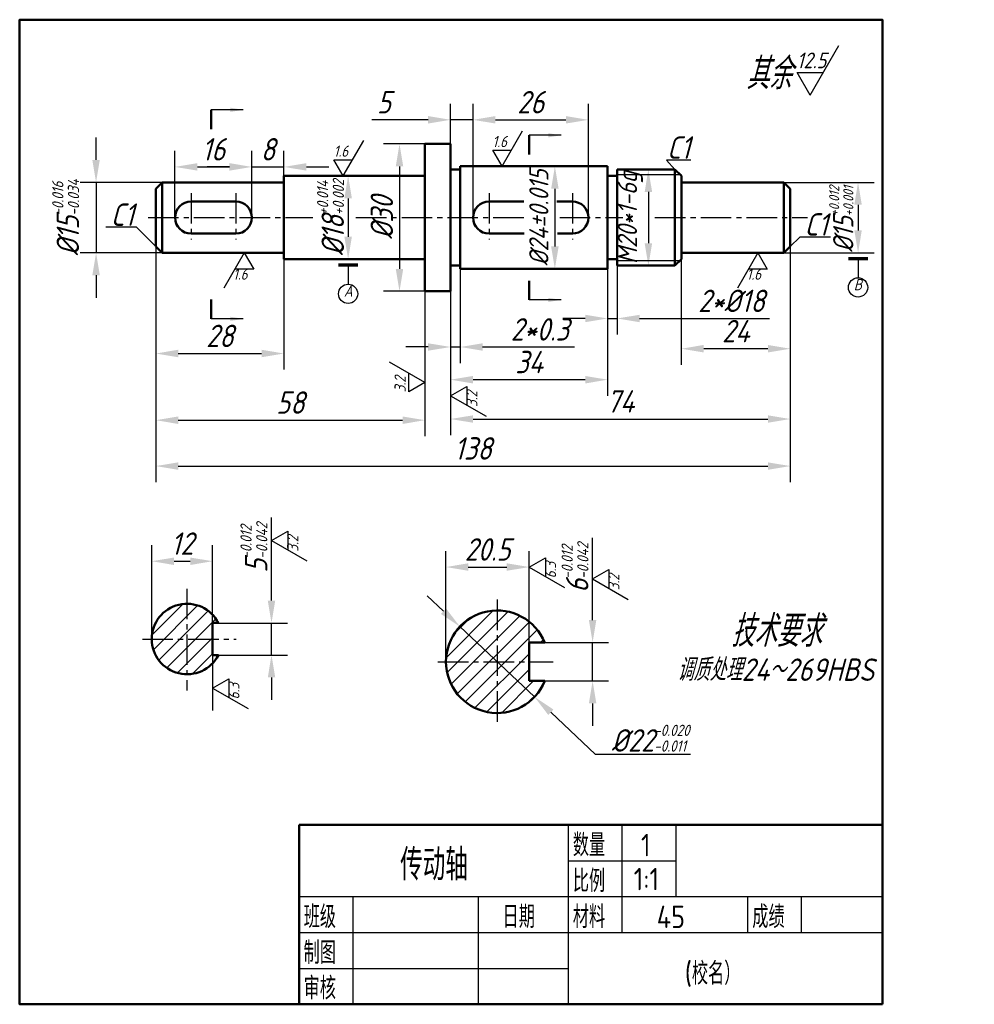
# Model space of a CAD drawing. Header units: millimetres. Extents: x 86 to 235, y 77 to 231.
import ezdxf

# ---------------------------------------------------------------- set-up
doc = ezdxf.new("R2010")
doc.units = ezdxf.units.MM
doc.header["$LTSCALE"] = 0.5
doc.linetypes.add('CENTER2', pattern=[28.575, 19.05, -3.175, 3.175, -3.175])
for name, color, linetype in [('剖面线层', 7, 'Continuous'), ('尺寸层', 221, 'Continuous'), ('符号层', 7, 'Continuous'), ('细实线层', 7, 'Continuous')]:
    doc.layers.add(name, color=color, linetype=linetype)
for name, color, linetype, lineweight in [('文字层', 227, 'Continuous', 20), ('点画线层', 3, 'CENTER2', 25), ('粗实线层', 1, 'Continuous', 50)]:
    doc.layers.add(name, color=color, linetype=linetype, lineweight=lineweight)
doc.styles.add('工程字体（斜）', font='gbeitc.shx', dxfattribs={"bigfont": 'gbcbig.shx'})
doc.styles.add('工程斜体', font='gbeitc.shx', dxfattribs={"bigfont": 'gbcbig.shx'})
doc.styles.add('工程直体', font='gbenor.shx', dxfattribs={"bigfont": 'gbcbig.shx'})
doc.dimstyles.new('gb35', dxfattribs={"dimtxt": 3.5, "dimasz": 3.5, "dimexe": 2.5, "dimexo": 0, "dimgap": 1, "dimtad": 1, "dimdsep": 46, "dimtxsty": '工程字体（斜）', "dimcen": 0, "dimadec": 0, "dimazin": 0, "dimtfac": 1, "dimtmove": 0, "dimatfit": 3, "dimfxl": 0, "dimarcsym": 0})

# ---------------------------------------------------------------- blocks, each defined once
blk = doc.blocks.new('*D35')
at = {"layer": 'Defpoints', "color": 0, "ltscale": 0.5}
for p in [(122.1, 207.57), (110.1, 199.66), (122.1, 199.66)]:
    blk.add_point(p, dxfattribs=at)
at = {"layer": '尺寸层', "color": 0, "lineweight": -2, "ltscale": 0.5}
for p, q in [((110.1, 199.66), (110.1, 210.07)), ((122.1, 199.66), (122.1, 210.07)), ((113.6, 207.57), (118.6, 207.57))]:
    blk.add_line(p, q, dxfattribs=at)
at = {"layer": '尺寸层', "color": 0, "ltscale": 0.5}
for points in [[(113.6, 208.16), (113.6, 206.99), (110.1, 207.57)], [(118.6, 208.16), (118.6, 206.99), (122.1, 207.57)]]:
    blk.add_solid(points, dxfattribs=at)
at = {"layer": '尺寸层', "color": 0, "ltscale": 0.5, "insert": (116.1, 210.32), "char_height": 3.5, "attachment_point": 5, "style": '工程字体（斜）'}
blk.add_mtext('16', dxfattribs=at)
blk = doc.blocks.new('*D36')
at = {"layer": 'Defpoints', "color": 0, "ltscale": 0.5}
for p in [(127.1, 207.57), (127.1, 206.16), (122.1, 199.66)]:
    blk.add_point(p, dxfattribs=at)
at = {"layer": '尺寸层', "color": 0, "lineweight": -2, "ltscale": 0.5}
for p, q in [((122.1, 199.66), (122.1, 210.07)), ((127.1, 206.16), (127.1, 210.07)), ((118.6, 207.57), (115.1, 207.57)), ((122.1, 207.57), (127.1, 207.57)), ((130.6, 207.57), (134.1, 207.57))]:
    blk.add_line(p, q, dxfattribs=at)
at = {"layer": '尺寸层', "color": 0, "ltscale": 0.5}
for points in [[(118.6, 208.16), (118.6, 206.99), (122.1, 207.57)], [(130.6, 208.16), (130.6, 206.99), (127.1, 207.57)]]:
    blk.add_solid(points, dxfattribs=at)
at = {"layer": '尺寸层', "color": 0, "ltscale": 0.5, "insert": (124.6, 210.32), "char_height": 3.5, "attachment_point": 5, "style": '工程字体（斜）'}
blk.add_mtext('8', dxfattribs=at)
blk = doc.blocks.new('*D37')
at = {"layer": 'Defpoints', "color": 0, "ltscale": 0.5}
for p in [(149.1, 211.16), (145.13, 188.16), (149.1, 188.16)]:
    blk.add_point(p, dxfattribs=at)
at = {"layer": '尺寸层', "color": 0, "lineweight": -2, "ltscale": 0.5}
for p, q in [((149.1, 211.16), (142.63, 211.16)), ((145.13, 207.66), (145.13, 191.66)), ((149.1, 188.16), (142.63, 188.16))]:
    blk.add_line(p, q, dxfattribs=at)
at = {"layer": '尺寸层', "color": 0, "ltscale": 0.5}
for points in [[(144.55, 207.66), (145.71, 207.66), (145.13, 211.16)], [(144.55, 191.66), (145.71, 191.66), (145.13, 188.16)]]:
    blk.add_solid(points, dxfattribs=at)
at = {"layer": '尺寸层', "color": 0, "ltscale": 0.5, "insert": (142.38, 199.66), "char_height": 3.5, "attachment_point": 5, "rotation": 90, "style": '工程字体（斜）'}
blk.add_mtext('%%C30', dxfattribs=at)
blk = doc.blocks.new('*D38')
at = {"layer": 'Defpoints', "color": 0, "ltscale": 0.5}
for p in [(156.6, 214.92), (153.1, 211.16), (156.6, 199.66)]:
    blk.add_point(p, dxfattribs=at)
at = {"layer": '尺寸层', "color": 0, "lineweight": -2, "ltscale": 0.5}
for p, q in [((153.1, 211.16), (153.1, 217.42)), ((156.6, 199.66), (156.6, 217.42)), ((149.6, 214.92), (140.79, 214.92)), ((156.6, 214.92), (153.1, 214.92)), ((160.1, 214.92), (163.6, 214.92))]:
    blk.add_line(p, q, dxfattribs=at)
at = {"layer": '尺寸层', "color": 0, "ltscale": 0.5}
for points in [[(149.6, 215.5), (149.6, 214.34), (153.1, 214.92)], [(160.1, 215.5), (160.1, 214.34), (156.6, 214.92)]]:
    blk.add_solid(points, dxfattribs=at)
at = {"layer": '尺寸层', "color": 0, "ltscale": 0.5, "insert": (142.7, 217.67), "char_height": 3.5, "attachment_point": 5, "style": '工程字体（斜）'}
blk.add_mtext('5', dxfattribs=at)
blk = doc.blocks.new('*D39')
at = {"layer": 'Defpoints', "color": 0, "ltscale": 0.5}
for p in [(174.6, 214.92), (156.6, 199.66), (174.6, 199.66)]:
    blk.add_point(p, dxfattribs=at)
at = {"layer": '尺寸层', "color": 0, "lineweight": -2, "ltscale": 0.5}
for p, q in [((156.6, 199.66), (156.6, 217.42)), ((174.6, 199.66), (174.6, 217.42)), ((160.1, 214.92), (171.1, 214.92))]:
    blk.add_line(p, q, dxfattribs=at)
at = {"layer": '尺寸层', "color": 0, "ltscale": 0.5}
for points in [[(160.1, 215.5), (160.1, 214.34), (156.6, 214.92)], [(171.1, 215.5), (171.1, 214.34), (174.6, 214.92)]]:
    blk.add_solid(points, dxfattribs=at)
at = {"layer": '尺寸层', "color": 0, "ltscale": 0.5, "insert": (165.6, 217.67), "char_height": 3.5, "attachment_point": 5, "style": '工程字体（斜）'}
blk.add_mtext('26', dxfattribs=at)
blk = doc.blocks.new('*D40')
at = {"layer": 'Defpoints', "color": 0, "ltscale": 0.5}
for p in [(183.6, 207.16), (183.6, 192.16), (183.96, 192.16)]:
    blk.add_point(p, dxfattribs=at)
at = {"layer": '尺寸层', "color": 0, "lineweight": -2, "ltscale": 0.5}
for p, q in [((183.6, 207.16), (186.46, 207.16)), ((183.96, 203.66), (183.96, 195.66)), ((183.6, 192.16), (186.46, 192.16))]:
    blk.add_line(p, q, dxfattribs=at)
at = {"layer": '尺寸层', "color": 0, "ltscale": 0.5}
for points in [[(183.38, 203.66), (184.55, 203.66), (183.96, 207.16)], [(183.38, 195.66), (184.55, 195.66), (183.96, 192.16)]]:
    blk.add_solid(points, dxfattribs=at)
at = {"layer": '尺寸层', "color": 0, "ltscale": 0.5, "insert": (181.15, 199.66), "char_height": 3, "attachment_point": 5, "rotation": 90, "style": '工程字体（斜）'}
blk.add_mtext('M20*1-6g', dxfattribs=at)
blk = doc.blocks.new('*D41')
at = {"layer": 'Defpoints', "color": 0, "ltscale": 0.5}
for p in [(166.1, 207.66), (166.1, 191.66), (169.37, 191.66)]:
    blk.add_point(p, dxfattribs=at)
at = {"layer": '尺寸层', "color": 0, "lineweight": -2, "ltscale": 0.5}
for p, q in [((166.1, 207.66), (171.87, 207.66)), ((169.37, 204.16), (169.37, 195.16)), ((166.1, 191.66), (171.87, 191.66))]:
    blk.add_line(p, q, dxfattribs=at)
at = {"layer": '尺寸层', "color": 0, "ltscale": 0.5}
for points in [[(168.79, 204.16), (169.96, 204.16), (169.37, 207.66)], [(168.79, 195.16), (169.96, 195.16), (169.37, 191.66)]]:
    blk.add_solid(points, dxfattribs=at)
at = {"layer": '尺寸层', "color": 0, "ltscale": 0.5, "insert": (166.87, 199.66), "char_height": 3, "attachment_point": 5, "rotation": 90, "style": '工程字体（斜）'}
blk.add_mtext('%%C24±0.015', dxfattribs=at)
blk = doc.blocks.new('*D42')
at = {"layer": 'Defpoints', "color": 0, "ltscale": 0.5}
for p in [(107.1, 195.16), (127.1, 193.16), (127.1, 178.45)]:
    blk.add_point(p, dxfattribs=at)
at = {"layer": '尺寸层', "color": 0, "lineweight": -2, "ltscale": 0.5}
for p, q in [((107.1, 195.16), (107.1, 175.95)), ((127.1, 193.16), (127.1, 175.95)), ((110.6, 178.45), (123.6, 178.45))]:
    blk.add_line(p, q, dxfattribs=at)
at = {"layer": '尺寸层', "color": 0, "ltscale": 0.5}
for points in [[(110.6, 179.04), (110.6, 177.87), (107.1, 178.45)], [(123.6, 179.04), (123.6, 177.87), (127.1, 178.45)]]:
    blk.add_solid(points, dxfattribs=at)
at = {"layer": '尺寸层', "color": 0, "ltscale": 0.5, "insert": (117.1, 181.2), "char_height": 3.5, "attachment_point": 5, "style": '工程字体（斜）'}
blk.add_mtext('28', dxfattribs=at)
blk = doc.blocks.new('*D32')
at = {"layer": 'Defpoints', "color": 0, "ltscale": 0.5}
for p in [(107.1, 195.16), (149.1, 188.16), (149.1, 168.05)]:
    blk.add_point(p, dxfattribs=at)
at = {"layer": '尺寸层', "color": 0, "lineweight": -2, "ltscale": 0.5}
for p, q in [((107.1, 195.16), (107.1, 165.55)), ((149.1, 188.16), (149.1, 165.55)), ((110.6, 168.05), (145.6, 168.05))]:
    blk.add_line(p, q, dxfattribs=at)
at = {"layer": '尺寸层', "color": 0, "ltscale": 0.5}
for points in [[(110.6, 168.63), (110.6, 167.46), (107.1, 168.05)], [(145.6, 168.63), (145.6, 167.46), (149.1, 168.05)]]:
    blk.add_solid(points, dxfattribs=at)
at = {"layer": '尺寸层', "color": 0, "ltscale": 0.5, "insert": (128.1, 170.8), "char_height": 3.5, "attachment_point": 5, "style": '工程字体（斜）'}
blk.add_mtext('58', dxfattribs=at)
blk = doc.blocks.new('*D43')
at = {"layer": 'Defpoints', "color": 0, "ltscale": 0.5}
for p in [(206.1, 195.16), (189.1, 194.16), (189.1, 179.2)]:
    blk.add_point(p, dxfattribs=at)
at = {"layer": '尺寸层', "color": 0, "lineweight": -2, "ltscale": 0.5}
for p, q in [((206.1, 195.16), (206.1, 176.7)), ((189.1, 194.16), (189.1, 176.7)), ((202.6, 179.2), (192.6, 179.2))]:
    blk.add_line(p, q, dxfattribs=at)
at = {"layer": '尺寸层', "color": 0, "ltscale": 0.5}
for points in [[(192.6, 179.79), (192.6, 178.62), (189.1, 179.2)], [(202.6, 179.79), (202.6, 178.62), (206.1, 179.2)]]:
    blk.add_solid(points, dxfattribs=at)
at = {"layer": '尺寸层', "color": 0, "ltscale": 0.5, "insert": (197.6, 181.95), "char_height": 3.5, "attachment_point": 5, "style": '工程字体（斜）'}
blk.add_mtext('24', dxfattribs=at)
blk = doc.blocks.new('*D44')
at = {"layer": 'Defpoints', "color": 0, "ltscale": 0.5}
for p in [(179.1, 192.16), (177.6, 191.76), (177.6, 183.92)]:
    blk.add_point(p, dxfattribs=at)
at = {"layer": '尺寸层', "color": 0, "lineweight": -2, "ltscale": 0.5}
for p, q in [((179.1, 192.16), (179.1, 181.42)), ((177.6, 191.76), (177.6, 181.42)), ((174.1, 183.92), (170.6, 183.92)), ((177.6, 183.92), (179.1, 183.92)), ((182.6, 183.92), (202.84, 183.92))]:
    blk.add_line(p, q, dxfattribs=at)
at = {"layer": '尺寸层', "color": 0, "ltscale": 0.5}
for points in [[(174.1, 184.5), (174.1, 183.34), (177.6, 183.92)], [(182.6, 184.5), (182.6, 183.34), (179.1, 183.92)]]:
    blk.add_solid(points, dxfattribs=at)
at = {"layer": '尺寸层', "color": 0, "ltscale": 0.5, "insert": (196.92, 186.67), "char_height": 3.5, "attachment_point": 5, "style": '工程字体（斜）'}
blk.add_mtext('2*%%C18', dxfattribs=at)
blk = doc.blocks.new('*D45')
at = {"layer": 'Defpoints', "color": 0, "ltscale": 0.5}
for p in [(177.6, 191.76), (153.1, 188.16), (153.1, 174.37)]:
    blk.add_point(p, dxfattribs=at)
at = {"layer": '尺寸层', "color": 0, "lineweight": -2, "ltscale": 0.5}
for p, q in [((177.6, 191.76), (177.6, 171.87)), ((153.1, 188.16), (153.1, 171.87)), ((174.1, 174.37), (156.6, 174.37))]:
    blk.add_line(p, q, dxfattribs=at)
at = {"layer": '尺寸层', "color": 0, "ltscale": 0.5}
for points in [[(156.6, 174.95), (156.6, 173.78), (153.1, 174.37)], [(174.1, 174.95), (174.1, 173.78), (177.6, 174.37)]]:
    blk.add_solid(points, dxfattribs=at)
at = {"layer": '尺寸层', "color": 0, "ltscale": 0.5, "insert": (165.35, 177.12), "char_height": 3.5, "attachment_point": 5, "style": '工程字体（斜）'}
blk.add_mtext('34', dxfattribs=at)
blk = doc.blocks.new('*D46')
at = {"layer": 'Defpoints', "color": 0, "ltscale": 0.5}
for p in [(153.1, 192.16), (154.6, 192.16), (154.6, 179.47)]:
    blk.add_point(p, dxfattribs=at)
at = {"layer": '尺寸层', "color": 0, "lineweight": -2, "ltscale": 0.5}
for p, q in [((153.1, 192.16), (153.1, 176.97)), ((154.6, 192.16), (154.6, 176.97)), ((149.6, 179.47), (146.1, 179.47)), ((153.1, 179.47), (154.6, 179.47)), ((158.1, 179.47), (172.43, 179.47))]:
    blk.add_line(p, q, dxfattribs=at)
at = {"layer": '尺寸层', "color": 0, "ltscale": 0.5}
for points in [[(149.6, 180.05), (149.6, 178.89), (153.1, 179.47)], [(158.1, 180.05), (158.1, 178.89), (154.6, 179.47)]]:
    blk.add_solid(points, dxfattribs=at)
at = {"layer": '尺寸层', "color": 0, "ltscale": 0.5, "insert": (167.02, 182.22), "char_height": 3.5, "attachment_point": 5, "style": '工程字体（斜）'}
blk.add_mtext('2*0.3', dxfattribs=at)
blk = doc.blocks.new('*D33')
at = {"layer": 'Defpoints', "color": 0, "ltscale": 0.5}
for p in [(206.1, 195.16), (153.1, 188.16), (206.1, 168.23)]:
    blk.add_point(p, dxfattribs=at)
at = {"layer": '尺寸层', "color": 0, "lineweight": -2, "ltscale": 0.5}
for p, q in [((206.1, 195.16), (206.1, 165.73)), ((153.1, 188.16), (153.1, 165.73)), ((156.6, 168.23), (202.6, 168.23))]:
    blk.add_line(p, q, dxfattribs=at)
at = {"layer": '尺寸层', "color": 0, "ltscale": 0.5}
for points in [[(156.6, 168.81), (156.6, 167.65), (153.1, 168.23)], [(202.6, 168.81), (202.6, 167.65), (206.1, 168.23)]]:
    blk.add_solid(points, dxfattribs=at)
at = {"layer": '尺寸层', "color": 0, "ltscale": 0.5, "insert": (179.6, 170.98), "char_height": 3.5, "attachment_point": 5, "style": '工程字体（斜）'}
blk.add_mtext('74', dxfattribs=at)
blk = doc.blocks.new('*D34')
at = {"layer": 'Defpoints', "color": 0, "ltscale": 0.5}
for p in [(107.1, 195.16), (206.1, 195.16), (206.1, 160.89)]:
    blk.add_point(p, dxfattribs=at)
at = {"layer": '尺寸层', "color": 0, "lineweight": -2, "ltscale": 0.5}
for p, q in [((107.1, 195.16), (107.1, 158.39)), ((206.1, 195.16), (206.1, 158.39)), ((110.6, 160.89), (202.6, 160.89))]:
    blk.add_line(p, q, dxfattribs=at)
at = {"layer": '尺寸层', "color": 0, "ltscale": 0.5}
for points in [[(110.6, 161.47), (110.6, 160.31), (107.1, 160.89)], [(202.6, 161.47), (202.6, 160.31), (206.1, 160.89)]]:
    blk.add_solid(points, dxfattribs=at)
at = {"layer": '尺寸层', "color": 0, "ltscale": 0.5, "insert": (156.6, 163.64), "char_height": 3.5, "attachment_point": 5, "style": '工程字体（斜）'}
blk.add_mtext('138', dxfattribs=at)
blk = doc.blocks.new('粗糙度符号1')
at = {"layer": '细实线层', "ltscale": 0.5}
for p, q in [((0, 0), (6.38, 11.05)), ((0, 0), (-2.92, 5.05)), ((-2.92, 5.05), (2.92, 5.05))]:
    blk.add_line(p, q, dxfattribs=at)
at = {"layer": '细实线层', "ltscale": 0.5, "style": '工程字体（斜）'}
blk.add_attdef('CCD', (-3, 6), '', height=3.5, dxfattribs=at)
blk = doc.blocks.new('粗糙度符号2')
at = {"layer": '细实线层', "ltscale": 0.5}
for p, q in [((0, 0), (-6.38, -11.05)), ((0, 0), (2.92, -5.05)), ((2.92, -5.05), (-2.92, -5.05))]:
    blk.add_line(p, q, dxfattribs=at)
at = {"layer": '细实线层', "ltscale": 0.5, "style": '工程字体（斜）'}
blk.add_attdef('CCD', (-3.52, -8.38), '', height=3.5, dxfattribs=at)
blk = doc.blocks.new('基准代号')
at = {"layer": '符号层', "lineweight": 70}
blk.add_line((-3, 0), (3, 0), dxfattribs=at)
at = {"layer": '符号层', "lineweight": 25}
for p, q in [((-3, 0), (0, 0)), ((0, 0), (0, -6))]:
    blk.add_line(p, q, dxfattribs=at)
blk.add_circle((0, -9), 3, dxfattribs=at)
at = {"layer": '符号层', "lineweight": 25, "style": '工程字体（斜）'}
blk.add_attdef('A', (-1.32, -9.88), '', height=3.5, dxfattribs=at)
blk = doc.blocks.new('*D47')
at = {"layer": 'Defpoints', "color": 0, "ltscale": 0.5}
for p in [(115.97, 146.04), (106.47, 133.9), (115.97, 133.9)]:
    blk.add_point(p, dxfattribs=at)
at = {"layer": '尺寸层', "color": 0, "lineweight": -2, "ltscale": 0.5}
for p, q in [((106.47, 133.9), (106.47, 148.54)), ((115.97, 133.9), (115.97, 148.54)), ((109.97, 146.04), (112.47, 146.04))]:
    blk.add_line(p, q, dxfattribs=at)
at = {"layer": '尺寸层', "color": 0, "ltscale": 0.5}
for points in [[(109.97, 146.62), (109.97, 145.45), (106.47, 146.04)], [(112.47, 146.62), (112.47, 145.45), (115.97, 146.04)]]:
    blk.add_solid(points, dxfattribs=at)
at = {"layer": '尺寸层', "color": 0, "ltscale": 0.5, "insert": (111.22, 148.79), "char_height": 3.5, "attachment_point": 5, "style": '工程字体（斜）'}
blk.add_mtext('12', dxfattribs=at)
blk = doc.blocks.new('*D48')
at = {"layer": 'Defpoints', "color": 0, "ltscale": 0.5}
for p in [(116.87, 136.4), (116.87, 131.4), (125.16, 131.4)]:
    blk.add_point(p, dxfattribs=at)
at = {"layer": '尺寸层', "color": 0, "lineweight": -2, "ltscale": 0.5}
for p, q in [((125.16, 139.9), (125.16, 152.88)), ((116.87, 136.4), (127.66, 136.4)), ((125.16, 131.4), (125.16, 136.4)), ((116.87, 131.4), (127.66, 131.4)), ((125.16, 127.9), (125.16, 124.4))]:
    blk.add_line(p, q, dxfattribs=at)
at = {"layer": '尺寸层', "color": 0, "ltscale": 0.5}
for points in [[(124.58, 139.9), (125.74, 139.9), (125.16, 136.4)], [(124.58, 127.9), (125.74, 127.9), (125.16, 131.4)]]:
    blk.add_solid(points, dxfattribs=at)
at = {"layer": '尺寸层', "color": 0, "ltscale": 0.5, "insert": (122.41, 148.14), "char_height": 3.5, "attachment_point": 5, "rotation": 90, "style": '工程字体（斜）'}
blk.add_mtext('5{\\H1.750000;\\S-0.012^ -0.042;}', dxfattribs=at)
blk = doc.blocks.new('*D49')
at = {"layer": 'Defpoints', "color": 0, "ltscale": 0.5}
for p in [(167.79, 133.36), (167.79, 127.36), (175.26, 127.36)]:
    blk.add_point(p, dxfattribs=at)
at = {"layer": '尺寸层', "color": 0, "lineweight": -2, "ltscale": 0.5}
for p, q in [((175.26, 136.86), (175.26, 149.68)), ((167.79, 133.36), (177.76, 133.36)), ((175.26, 127.36), (175.26, 133.36)), ((167.79, 127.36), (177.76, 127.36)), ((175.26, 123.86), (175.26, 120.36))]:
    blk.add_line(p, q, dxfattribs=at)
at = {"layer": '尺寸层', "color": 0, "ltscale": 0.5}
for points in [[(174.68, 136.86), (175.84, 136.86), (175.26, 133.36)], [(174.68, 123.86), (175.84, 123.86), (175.26, 127.36)]]:
    blk.add_solid(points, dxfattribs=at)
at = {"layer": '尺寸层', "color": 0, "ltscale": 0.5, "insert": (172.51, 145.02), "char_height": 3.5, "attachment_point": 5, "rotation": 90, "style": '工程字体（斜）'}
blk.add_mtext('6{\\H1.750000;\\S-0.012^ -0.042;}', dxfattribs=at)
blk = doc.blocks.new('*D50')
at = {"layer": 'Defpoints', "color": 0, "ltscale": 0.5}
for p in [(165.37, 145.13), (152.37, 130.36), (165.37, 130.36)]:
    blk.add_point(p, dxfattribs=at)
at = {"layer": '尺寸层', "color": 0, "lineweight": -2, "ltscale": 0.5}
for p, q in [((152.37, 130.36), (152.37, 147.63)), ((165.37, 130.36), (165.37, 147.63)), ((155.87, 145.13), (161.87, 145.13))]:
    blk.add_line(p, q, dxfattribs=at)
at = {"layer": '尺寸层', "color": 0, "ltscale": 0.5}
for points in [[(155.87, 145.72), (155.87, 144.55), (152.37, 145.13)], [(161.87, 145.72), (161.87, 144.55), (165.37, 145.13)]]:
    blk.add_solid(points, dxfattribs=at)
at = {"layer": '尺寸层', "color": 0, "ltscale": 0.5, "insert": (158.87, 147.88), "char_height": 3.5, "attachment_point": 5, "style": '工程字体（斜）'}
blk.add_mtext('20.5', dxfattribs=at)
blk = doc.blocks.new('sd')
at = {"layer": '剖面线层', "ltscale": 0.5}
h = blk.add_hatch(dxfattribs=at)
h.set_pattern_fill('ANSI31', scale=0.55, style=0)
h.set_pattern_definition([(45, (-249.635, -66.0716), (-1.234785, 1.234785), [])])
h.paths.add_polyline_path([(-89.263, 72.284), (-89.263, 64.284), (-84.263, 64.284), (-84.263, 67.284), (-81.847, 67.284, 0.3056147)])
h.paths.add_polyline_path([(-84.263, 64.284), (-89.263, 64.284), (-89.263, 56.284, 0.3056147), (-81.847, 61.284), (-84.263, 61.284)])
h.paths.add_polyline_path([(-133.661, 67.83), (-133.661, 70.33), (-132.762, 70.33, 0.2818611), (-137.661, 73.33), (-137.661, 67.83)])
h.paths.add_polyline_path([(-137.661, 73.33, 0.4142136), (-143.161, 67.83), (-137.661, 67.83)])
h.paths.add_polyline_path([(-143.161, 67.83, 0.4142136), (-137.661, 62.33), (-137.661, 67.83)])
h.paths.add_polyline_path([(-137.661, 62.33, 0.2818611), (-132.762, 65.33), (-133.661, 65.33), (-133.661, 67.83), (-137.661, 67.83)])
h.paths.add_polyline_path([(-89.263, 72.284, 0.4142136), (-97.263, 64.284), (-89.263, 64.284)])
h.paths.add_polyline_path([(-89.263, 64.284), (-97.263, 64.284, 0.4142136), (-89.263, 56.284)])
at = {"layer": '尺寸层', "color": 7, "ltscale": 0.5}
for p, q in [((-151.848, 142.592), (-151.848, 146.092)), ((-61.531, 141.092), (-62.849, 142.555)), ((-59.064, 142.555), (-62.849, 142.555)), ((-111.531, 140.092), (-115.02, 140.092)), ((-141.531, 139.092), (-154.348, 139.092)), ((-151.848, 139.092), (-151.848, 128.092)), ((-44.531, 139.092), (-30.458, 139.092)), ((-112.52, 136.592), (-112.52, 130.592)), ((-32.958, 135.592), (-32.958, 131.592)), ((-145.515, 132.076), (-150.305, 132.076)), ((-142.531, 129.092), (-145.515, 132.076)), ((-43.531, 129.092), (-42.068, 130.555)), ((-37.279, 130.555), (-42.068, 130.555)), ((-141.531, 128.092), (-154.348, 128.092)), ((-44.531, 128.092), (-30.458, 128.092)), ((-111.531, 127.092), (-115.02, 127.092)), ((-151.848, 124.592), (-151.848, 121.092)), ((-97.635, 72.168), (-100.183, 74.567)), ((-95.087, 69.768), (-83.439, 58.799)), ((-133.661, 65.33), (-133.661, 56.691)), ((-73.903, 49.819), (-80.891, 56.399)), ((-59.1, 49.819), (-73.903, 49.819))]:
    blk.add_line(p, q, dxfattribs=at)
for points in [[(-152.431, 142.592), (-151.265, 142.592), (-151.848, 139.092)], [(-113.103, 136.592), (-111.936, 136.592), (-112.52, 140.092)], [(-33.541, 135.592), (-32.375, 135.592), (-32.958, 139.092)], [(-33.541, 131.592), (-32.375, 131.592), (-32.958, 128.092)], [(-113.103, 130.592), (-111.936, 130.592), (-112.52, 127.092)], [(-152.431, 124.592), (-151.265, 124.592), (-151.848, 128.092)], [(-97.235, 72.592), (-98.035, 71.743), (-95.087, 69.768)], [(-80.491, 56.824), (-81.291, 55.975), (-83.439, 58.799)]]:
    blk.add_solid(points, dxfattribs=at)
at = {"layer": '点画线层', "color": 7, "ltscale": 0.5}
for p, q in [((-137.031, 137.41), (-137.031, 130.161)), ((-130.031, 137.41), (-130.031, 130.161)), ((-90.531, 137.41), (-90.531, 130.161)), ((-77.531, 137.41), (-77.531, 130.161)), ((-143.731, 133.592), (-118.032, 133.592)), ((-111.31, 133.592), (-85.053, 133.592)), ((-79.502, 133.592), (-69.654, 133.592)), ((-64.645, 133.592), (-40.855, 133.592)), ((-137.661, 75.686), (-137.661, 59.804)), ((-89.263, 73.971), (-89.263, 54.684)), ((-144.621, 67.83), (-130.001, 67.83)), ((-98.518, 64.284), (-80.515, 64.284))]:
    blk.add_line(p, q, dxfattribs=at)
at = {"layer": '粗实线层', "color": 7, "ltscale": 0.5}
for p, q in [((-133.875, 147.407), (-133.875, 150.407)), ((-84.295, 143.437), (-84.295, 146.437)), ((-100.531, 145.092), (-100.531, 133.592)), ((-100.531, 145.092), (-96.531, 145.092)), ((-96.531, 145.092), (-96.531, 133.592)), ((-95.031, 141.592), (-95.031, 133.592)), ((-95.031, 133.592), (-95.031, 141.592)), ((-95.031, 141.592), (-72.031, 141.592)), ((-72.031, 141.592), (-72.031, 133.592)), ((-122.531, 140.092), (-122.531, 133.592)), ((-122.531, 140.092), (-100.531, 140.092)), ((-96.531, 141.092), (-95.031, 141.092)), ((-72.031, 140.092), (-70.531, 140.092)), ((-70.531, 141.092), (-70.531, 133.592)), ((-70.531, 141.092), (-61.531, 141.092)), ((-61.531, 141.092), (-60.531, 140.092)), ((-61.531, 141.092), (-61.531, 126.092)), ((-60.531, 140.092), (-60.531, 133.592)), ((-142.531, 138.092), (-141.531, 139.092)), ((-141.531, 139.092), (-122.531, 139.092)), ((-141.531, 139.092), (-141.531, 128.092)), ((-60.531, 139.092), (-44.531, 139.092)), ((-44.531, 139.092), (-43.531, 138.092)), ((-44.531, 139.092), (-44.531, 128.092)), ((-142.531, 133.592), (-142.531, 138.092)), ((-43.531, 138.092), (-43.531, 133.592)), ((-137.031, 136.092), (-130.031, 136.092)), ((-90.531, 136.092), (-85.114, 136.092)), ((-79.971, 136.092), (-77.531, 136.092)), ((-142.531, 133.592), (-142.531, 129.092)), ((-122.531, 127.092), (-122.531, 133.592)), ((-100.531, 122.092), (-100.531, 133.592)), ((-96.531, 122.092), (-96.531, 133.592)), ((-95.031, 125.592), (-95.031, 133.592)), ((-95.031, 133.592), (-95.031, 125.592)), ((-72.031, 125.592), (-72.031, 133.592)), ((-70.531, 126.092), (-70.531, 133.592)), ((-60.531, 127.092), (-60.531, 133.592)), ((-43.531, 129.092), (-43.531, 133.592)), ((-137.031, 131.092), (-130.031, 131.092)), ((-90.531, 131.092), (-85.065, 131.092)), ((-79.856, 131.092), (-77.45, 131.092)), ((-142.531, 129.092), (-141.531, 128.092)), ((-43.531, 129.092), (-44.531, 128.092)), ((-141.531, 128.092), (-122.531, 128.092)), ((-60.531, 128.092), (-44.531, 128.092)), ((-122.531, 127.092), (-100.531, 127.092)), ((-96.531, 126.092), (-95.031, 126.092)), ((-72.031, 127.092), (-70.531, 127.092)), ((-70.531, 126.092), (-61.531, 126.092)), ((-60.531, 127.092), (-61.531, 126.092)), ((-95.031, 125.592), (-72.031, 125.592)), ((-84.295, 123.746), (-84.295, 120.746)), ((-100.531, 122.092), (-96.531, 122.092)), ((-133.875, 120.793), (-133.875, 117.793)), ((-133.661, 70.33), (-132.762, 70.33)), ((-133.661, 65.33), (-133.661, 70.33)), ((-84.263, 67.284), (-81.847, 67.284)), ((-84.263, 61.284), (-84.263, 67.284)), ((-133.661, 65.33), (-132.762, 65.33)), ((-84.263, 61.284), (-81.847, 61.284))]:
    blk.add_line(p, q, dxfattribs=at)
at = {"layer": '粗实线层', "color": 7}
for p, q in [((-120.157, 10.826), (-120.157, 38.826)), ((-120.157, 38.826), (-29.157, 38.826))]:
    blk.add_line(p, q, dxfattribs=at)
blk.add_lwpolyline([(-29.157, 10.826), (-29.157, 164.471), (-163.769, 164.471), (-163.769, 10.826)], close=True, dxfattribs=at)
at = {"layer": '粗实线层', "color": 7, "ltscale": 0.5}
for centre, radius, start, end in [((-137.031, 133.592), 2.5, 90, 270), ((-130.031, 133.592), 2.5, 270, 90), ((-90.531, 133.592), 2.5, 90, 270), ((-77.531, 133.592), 2.5, 270, 90), ((-137.661, 67.83), 5.5, 27.03569, 332.96431), ((-89.263, 64.284), 8, 22.02431, 337.97569)]:
    blk.add_arc(centre, radius, start, end, dxfattribs=at)
at = {"layer": '细实线层', "color": 7, "ltscale": 0.5}
for p, q in [((-70.531, 140.292), (-60.531, 140.292)), ((-70.531, 126.892), (-60.531, 126.892))]:
    blk.add_line(p, q, dxfattribs=at)
at = {"layer": '细实线层', "color": 7}
for p, q in [((-78.157, 10.826), (-78.157, 38.826)), ((-69.757, 22.026), (-69.757, 38.826)), ((-61.357, 27.626), (-61.357, 38.826)), ((-78.157, 33.226), (-61.357, 33.226)), ((-120.157, 27.626), (-29.157, 27.626)), ((-111.757, 10.826), (-111.757, 27.626)), ((-92.157, 10.826), (-92.157, 27.626)), ((-50.157, 22.026), (-50.157, 27.626)), ((-41.757, 22.026), (-41.757, 27.626)), ((-120.157, 22.026), (-29.157, 22.026)), ((-120.157, 16.426), (-78.157, 16.426))]:
    blk.add_line(p, q, dxfattribs=at)
at = {"layer": '尺寸层', "color": 7, "ltscale": 0.5}
for name, p, xscale, yscale, zscale, values in [('粗糙度符号1', (-40.421, 152.696), 0.6999999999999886, 0.7000000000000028, 0.7, {'CCD': '12.5'}), ('粗糙度符号1', (-88.5, 141.592), 0.5, 0.5, 0.5, {'CCD': '1.6'}), ('粗糙度符号1', (-113.276, 140.092), 0.5, 0.5, 0.5, {'CCD': '1.6'}), ('粗糙度符号2', (-128.717, 128.092), 0.5, 0.5, 0.5, {'CCD': '1.6'}), ('粗糙度符号2', (-48.586, 128.092), 0.5, 0.5, 0.5, {'CCD': '1.6'}), ('基准代号', (-112.52, 126.195), 0.5, 0.5, 0.5, {'A': 'A'}), ('基准代号', (-32.958, 127.195), 0.5, 0.5, 0.5, {'A': 'B'})]:
    blk.add_blockref(name, p, dxfattribs=dict(at, xscale=xscale, yscale=yscale, zscale=zscale)).add_auto_attribs(values)
at = {"layer": '尺寸层', "color": 7, "ltscale": 0.5, "xscale": 0.5, "yscale": 0.5, "zscale": 0.5, "rotation": 90}
for name, p, values in [('粗糙度符号1', (-100.531, 107.836), {'CCD': '3.2'}), ('粗糙度符号2', (-96.531, 105.794), {'CCD': '3.2'}), ('粗糙度符号2', (-124.474, 83.221), {'CCD': '3.2'}), ('粗糙度符号2', (-84.263, 79.063), {'CCD': '6.3'}), ('粗糙度符号2', (-74.375, 77.198), {'CCD': '3.2'}), ('粗糙度符号2', (-133.661, 60.165), {'CCD': '6.3'})]:
    blk.add_blockref(name, p, dxfattribs=at).add_auto_attribs(values)
at = {"layer": '尺寸层', "color": 7, "ltscale": 0.5, "attachment_point": 1, "style": '工程斜体'}
for s, insert, char_height, width in [('其余', (-50.419, 158.527), 4.9, 9.80384), ('C1', (-62.782, 146.274), 3.5, 5.69993), ('C1', (-149.562, 135.796), 3.5, 5.69993), ('C1', (-41.326, 134.274), 3.5, 5.69993)]:
    blk.add_mtext(s, dxfattribs=dict(at, insert=insert, char_height=char_height, width=width))
at = {"layer": '尺寸层', "color": 7, "ltscale": 0.5, "attachment_point": 5, "rotation": 90, "style": '工程字体（斜）'}
for s, insert, char_height in [('%%C18{\\H0.5x;\\S+0.014^ +0.002;}', (-115.27, 133.592), 3.5), ('%%C15{\\H0.5x;\\S-0.016^ -0.034;}', (-156.598, 133.592), 3.5), ('%%C15{\\H0.5x;\\S+0.012^ +0.001;}', (-35.583, 133.362), 3.15)]:
    blk.add_mtext(s, dxfattribs=dict(at, insert=insert, char_height=char_height))
at = {"layer": '尺寸层', "color": 7, "ltscale": 0.5, "insert": (-65.334, 52.355), "char_height": 3.5, "attachment_point": 5, "style": '工程字体（斜）'}
blk.add_mtext('%%C22{\\H1.750000;\\S-0.020^ -0.011;}', dxfattribs=at)
at = {"layer": '文字层', "color": 7, "style": '工程斜体'}
for s, height, p in [('技术要求', 4.9, (-52.769, 66.62)), ('调质处理24～269HBS', 3.5, (-61.204, 61.297))]:
    blk.add_text(s, height=height, dxfattribs=at).set_placement(p)
at = {"layer": '细实线层', "color": 7, "style": '工程直体'}
for s, height, p in [('数量', 3.5, (-77.457, 33.926)), ('1', 3.5, (-66.825, 33.926)), ('传动轴', 4.9, (-104.406, 30.154)), ('比例', 3.5, (-77.457, 28.326)), ('1:1', 3.5, (-67.96, 28.62)), ('班级', 3.5, (-119.457, 22.726)), ('日期', 3.5, (-88.421, 22.726)), ('材料', 3.5, (-77.457, 22.726)), ('45', 3.5, (-64.368, 22.726)), ('成绩', 3.5, (-49.457, 22.726)), ('制图', 3.5, (-119.457, 17.126)), ('(校名）', 3.5, (-59.992, 13.898)), ('审核', 3.5, (-119.457, 11.585))]:
    blk.add_text(s, height=height, dxfattribs=at).set_placement(p)
at = {"layer": '尺寸层', "color": 7, "ltscale": 0.5}
for base, p1, p2, text, picture, middle in [((-93.031, 148.848), (-96.531, 145.092), (-93.031, 133.592), '5', '*D38', (-106.938, 148.848)), ((-72.031, 117.848), (-70.531, 126.092), (-72.031, 125.69), '2*%%C18', '*D44', (-52.718, 117.848))]:
    dim = blk.add_linear_dim(base=base, p1=p1, p2=p2, text=text, dimstyle='gb35', dxfattribs=at)
    dim.commit()
    dim.dimension.update_dxf_attribs({"geometry": picture, "text_midpoint": middle, "dimtype": 128, "insert": (-249.635, -66.072)})
for base, p1, p2, text, picture, middle in [((-75.031, 148.848), (-93.031, 133.592), (-75.031, 133.592), '26', '*D39', (-84.031, 151.598)), ((-122.531, 141.501), (-127.531, 133.592), (-122.531, 140.092), '8', '*D36', (-125.031, 144.251))]:
    dim = blk.add_linear_dim(base=base, p1=p1, p2=p2, text=text, dimstyle='gb35', override={"dimtmove": 1}, dxfattribs=at)
    dim.commit()
    dim.dimension.update_dxf_attribs({"geometry": picture, "text_midpoint": middle, "insert": (-249.635, -66.072)})
for base, p1, p2, text, picture, middle in [((-127.531, 141.501), (-139.531, 133.592), (-127.531, 133.592), '16', '*D35', (-133.531, 144.251)), ((-122.531, 112.38), (-142.531, 129.092), (-122.531, 127.092), '28', '*D42', (-132.531, 115.13)), ((-100.531, 101.974), (-142.531, 129.092), (-100.531, 122.092), '58', '*D32', (-121.531, 104.724)), ((-43.531, 94.818), (-142.531, 129.092), (-43.531, 129.092), '138', '*D34', (-93.031, 97.568)), ((-43.531, 102.158), (-96.531, 122.092), (-43.531, 129.092), '74', '*D33', (-70.031, 104.908)), ((-60.531, 113.132), (-43.531, 129.092), (-60.531, 128.092), '24', '*D43', (-52.031, 115.882)), ((-95.031, 113.397), (-96.531, 126.092), (-95.031, 126.092), '2*0.3', '*D46', (-82.62, 116.147)), ((-96.531, 108.294), (-72.031, 125.69), (-96.531, 122.092), '34', '*D45', (-84.281, 111.044)), ((-133.661, 79.966), (-143.161, 67.83), (-133.661, 67.83), '12', '*D47', (-138.411, 82.716)), ((-84.263, 79.063), (-97.263, 64.284), (-84.263, 64.284), '20.5', '*D50', (-90.763, 81.813))]:
    dim = blk.add_linear_dim(base=base, p1=p1, p2=p2, text=text, dimstyle='gb35', dxfattribs=at)
    dim.commit()
    dim.dimension.update_dxf_attribs({"geometry": picture, "text_midpoint": middle, "insert": (-249.635, -66.072)})
dim = blk.add_linear_dim(base=(-104.504, 122.092), p1=(-100.531, 145.092), p2=(-100.531, 122.092), angle=90, text='%%C30', dimstyle='gb35', dxfattribs=at)
dim.commit()
dim.dimension.update_dxf_attribs({"geometry": '*D37', "text_midpoint": (-107.254, 133.592), "insert": (-249.635, -66.072)})
for base, p1, p2, text, picture, middle in [((-80.263, 125.592), (-83.531, 141.592), (-83.531, 125.592), '%%C24±0.015', '*D41', (-80.263, 133.592)), ((-65.672, 126.092), (-66.031, 141.092), (-66.031, 126.092), 'M20*1-6g', '*D40', (-65.672, 133.592))]:
    dim = blk.add_linear_dim(base=base, p1=p1, p2=p2, angle=90, text=text, dimstyle='gb35', override={"dimtxt": 3}, dxfattribs=at)
    dim.commit()
    dim.dimension.update_dxf_attribs({"geometry": picture, "text_midpoint": middle, "dimtype": 128, "insert": (-249.635, -66.072)})
for base, p1, p2, override, picture, middle in [((-124.474, 65.33), (-132.762, 70.33), (-132.762, 65.33), {"dimgap": 1, "dimtol": 1, "dimlim": 0, "dimtp": -0.012, "dimtm": 0.042, "dimtfac": 0.5, "dimtdec": 3}, '*D48', (-124.474, 82.067)), ((-74.375, 61.284), (-81.847, 67.284), (-81.847, 61.284), {"dimtol": 1, "dimtp": -0.012, "dimtm": 0.042, "dimtfac": 0.5, "dimtdec": 3}, '*D49', (-74.375, 78.948))]:
    dim = blk.add_linear_dim(base=base, p1=p1, p2=p2, angle=90, dimstyle='gb35', override=override, dxfattribs=at)
    dim.commit()
    dim.dimension.update_dxf_attribs({"geometry": picture, "text_midpoint": middle, "dimtype": 128, "insert": (-249.635, -66.072)})
for points in [[(-128.875, 150.407), (-133.875, 150.407)], [(-79.295, 146.437), (-84.295, 146.437)], [(-79.295, 120.746), (-84.295, 120.746)], [(-128.875, 117.793), (-133.875, 117.793)]]:
    blk.add_leader(points, dimstyle='gb35', override={"dimasz": 2, "dimgap": 1, "dimtad": 0}, dxfattribs=at)

msp = doc.modelspace()

# ---------------------------------------------------------------- block references
msp.add_blockref('sd', (249.63, 66.07))

doc.saveas('drawing.dxf')
